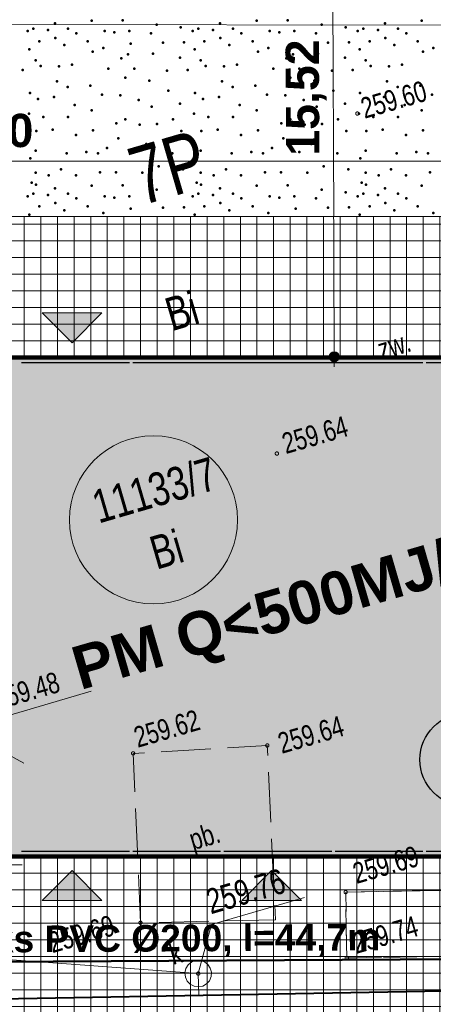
# Model space of a CAD drawing. Header units: millimetres. Extents: x -105537 to 2299296, y -162842 to 175608.
# Tile 16 of 42: x 19366 to 31802, y -4439 to 25146. Entities that reach past the tile are written whole.
import ezdxf
from ezdxf.xclip import XClip

# ---------------------------------------------------------------- set-up
doc = ezdxf.new("R2010")
doc.units = ezdxf.units.MM
doc.header["$MEASUREMENT"] = 0
doc.header["$XCLIPFRAME"] = 0
for name, pattern in [('1054', [2000, 1500, -500]), ('1086', [1500, 1000, -500]), ('Przerywana', [2400, 1200, -1200]), ('Wipeout_Contour', [1000, 0, -1000])]:
    doc.linetypes.add(name, pattern=pattern)
for name, color, linetype in [('01-PZT-WYPEŁNIENIA', 7, 'Continuous'), ('A__!REF_RYSUNKI', 7, 'Continuous'), ('Nowe_02-PZT-OBIEKTY', 7, 'Continuous'), ('Nowe_A__SCIANY', 7, 'Continuous'), ('Nowe_A_WYM_SYTUACJA', 7, 'Continuous')]:
    doc.layers.add(name, color=color, linetype=linetype)
for name, color, linetype, lineweight, true_color in [('01-PZT-WYPEŁNIENIA_Nr_pióra__253', 7, 'Continuous', 13, 0xccf4b0), ('01-PZT-WYPEŁNIENIA_Nr_pióra__95', 7, 'Continuous', 50, 0xe1e100), ('Nowe_01-PZT-WYPEŁNIENIA_Nr_pióra__242', 7, 'Continuous', 13, 0xa7a7a7), ('Nowe_01-PZT-WYPEŁNIENIA_Nr_pióra__249', 7, 'Continuous', 13, 0x595959), ('Nowe_02-PZT-OBIEKTY_Nr_pióra__17', 7, 'Continuous', 30, 0xde1212), ('Nowe_03-PZT-LINIE RÓŻNE_Nr_pióra__244', 7, 'Continuous', 13, 0x4e4e4e), ('Nowe_199-Z Wymiary i opisy_Nr_pióra__17', 7, 'Continuous', 30, 0xde1212), ('Nowe_A__SCIANY_Nr_pióra__174', 7, 'Continuous', 5, 0x6a6a6a), ('Nowe_A_TER_UZBROJENIE_Nr_pióra__58', 7, 'Continuous', 20, 0xdf0000), ('Nowe_A_WYM_SYTUACJA_Nr_pióra__58', 7, 'Continuous', 20, 0xdf0000)]:
    doc.layers.add(name, color=color, linetype=linetype, lineweight=lineweight, true_color=true_color)
for name, color, linetype, lineweight in [('Nowe_01-PZT-WYPEŁNIENIA_Nr_pióra__18', 9, 'Continuous', 13), ('Nowe_01-PZT-WYPEŁNIENIA_Nr_pióra__208', 7, 'Continuous', 100), ('Nowe_02-PZT-OBIEKTY_Nr_pióra__1', 7, 'Continuous', 13), ('Nowe_03-PZT-LINIE RÓŻNE_Nr_pióra__224', 6, 'Continuous', 40), ('Nowe_199-Z Wymiary i opisy_Nr_pióra__1', 7, 'Continuous', 13), ('Nowe_A__SCIANY_Nr_pióra__27', 7, 'Continuous', 25), ('Nowe_A_TER_UZBROJENIE_Nr_pióra__223', 34, 'Continuous', 50), ('Nowe_A_WYM_SYTUACJA_Nr_pióra__1', 7, 'Continuous', 13), ('Nowe_A_WYM_SYTUACJA_Nr_pióra__45', 7, 'Continuous', 15), ('Nowe_A_WYM_SYTUACJA_Nr_pióra__85', 7, 'Continuous', 13), ('Wadowice Wałowa mdcp500_2_EGB_Budynek_Nr_pióra__7', 7, 'Continuous', 18), ('Wadowice Wałowa mdcp500_2_EGB_DzialkaEwidencyjna_Nr_pióra__3', 3, 'Continuous', 18), ('Wadowice Wałowa mdcp500_2_EGB_KonturUzytkuGruntowego_Nr_pióra__3', 3, 'Continuous', 18), ('Wadowice Wałowa mdcp500_2_GES_PrzewodKanalizacyjny_Nr_pióra__34', 34, 'Continuous', 18), ('Wadowice Wałowa mdcp500_2_GES_Rzedna_Nr_pióra__34', 34, 'Continuous', 18), ('Wadowice Wałowa mdcp500_2_GES_UrzadzeniaSiecKanalizacyjna_Nr_pióra__34', 34, 'Continuous', 18), ('Wadowice Wałowa mdcp500_2_linie_mpzp_Nr_pióra__135', 135, 'Continuous', 18), ('Wadowice Wałowa mdcp500_2_OT_Komunikacja_Nr_pióra__7', 7, 'Continuous', 18), ('Wadowice Wałowa mdcp500_2_OT_Rzedna_Nr_pióra__7', 7, 'Continuous', 18), ('Wadowice Wałowa mdcp500_2_OT_ZagospodarowanieTerenu_Nr_pióra__7', 7, 'Continuous', 18), ('Wadowice Wałowa mdcp500_3_0_Nr_pióra__1', 7, 'Continuous', 13)]:
    doc.layers.add(name, color=color, linetype=linetype, lineweight=lineweight)
doc.styles.add('STYL_AUTOMATYCZNY_2', font='arial.ttf')
doc.styles.add('STYL_AUTOMATYCZNY_5', font='arial.ttf')
doc.styles.add('STYL_AUTOMATYCZNY_7', font='arial.ttf', dxfattribs={"width": 0.75})
doc.linetypes.add('X', pattern='A,0,[1,PAB.6.2 PROJEKT ZAGOSPODAROWANIA TERENU1.Shx,S=78.395049,R=0,X=0,Y=0],-9877.776146,0', length=9877.776146)
doc.dimstyles.new('STYL_AUTOMATYCZNY__1', dxfattribs={"dimtxt": 1000, "dimasz": 570, "dimexe": 0.18, "dimexo": 0.0625, "dimgap": 0, "dimtad": 1, "dimlfac": 0.001, "dimzin": 0, "dimdsep": 46, "dimtxsty": 'STYL_AUTOMATYCZNY_5', "dimblk": 'ARROWHEAD_11', "dimblk1": 'ARROWHEAD_11', "dimblk2": 'ARROWHEAD_11', "dimcen": 0.09, "dimse1": 1, "dimse2": 1, "dimclrd": 7, "dimclre": 7, "dimclrt": 7, "dimadec": 0, "dimazin": 0, "dimtfac": 1, "dimtdec": 4, "dimtmove": 0, "dimatfit": 3, "dimfxl": 0, "dimtolj": 1, "dimtzin": 0, "dimarcsym": 0})
doc.dimstyles.new('STYL_AUTOMATYCZNY__2', dxfattribs={"dimtxt": 1000, "dimasz": 570, "dimexe": 0.18, "dimexo": 0.0625, "dimgap": 0, "dimtad": 1, "dimtih": 1, "dimtoh": 1, "dimlfac": 0.001, "dimzin": 0, "dimdsep": 46, "dimtxsty": 'STYL_AUTOMATYCZNY_5', "dimblk": 'ARROWHEAD_11', "dimblk1": 'ARROWHEAD_11', "dimblk2": 'ARROWHEAD_11', "dimcen": 0.09, "dimse1": 1, "dimse2": 1, "dimclrd": 7, "dimclre": 7, "dimclrt": 7, "dimadec": 0, "dimazin": 0, "dimtfac": 1, "dimtdec": 4, "dimtmove": 0, "dimatfit": 3, "dimfxl": 0, "dimtolj": 1, "dimtzin": 0, "dimarcsym": 0})
picture_1 = doc.add_image_def('image1.tif', size_in_pixel=(6904, 2168))

# ---------------------------------------------------------------- blocks, each defined once
blk = doc.blocks.new('Rysunek_1_3', base_point=(73226, -6125))
at = {"layer": 'Wadowice Wałowa mdcp500_3_0_Nr_pióra__1', "color": 7, "lineweight": 13}
image = blk.add_image(picture_1, insert=(-79879, -3368), size_in_units=(292228, 91739), rotation=16.24147, dxfattribs=at)
image.set_boundary_path([(-0.5, -0.5), (6903.5, 2167.5)])
blk = doc.blocks.new('*X9')
at = {"layer": '01-PZT-WYPEŁNIENIA_Nr_pióra__95', "color": 52, "linetype": 'Continuous', "lineweight": 50, "true_color": 0xe1e100}
for p in [(19779, 24877), (20431, 25036), (20822, 24880), (21526, 25115), (22461, 25125), (23481, 24997), (24208, 24916), (24740, 24877), (25392, 25036), (25783, 24880), (26487, 25115), (27422, 25125), (28442, 24997), (29169, 24916), (29701, 24877), (30353, 25036), (30744, 24880), (31448, 25115), (19608, 24802), (20221, 24837), (20435, 24596), (21072, 24736), (21917, 24802), (22212, 24763), (22660, 24802), (23312, 24736), (24569, 24802), (25182, 24837), (25396, 24596), (26033, 24736), (26878, 24802), (27173, 24763), (27621, 24802), (28273, 24736), (29530, 24802), (30143, 24837), (30357, 24596), (30994, 24736), (19961, 24496), (20705, 24383), (21409, 24496), (21878, 24300), (22699, 24426), (23677, 24457), (24302, 24464), (24922, 24496), (25666, 24383), (26370, 24496), (26839, 24300), (27660, 24426), (28638, 24457), (29263, 24464), (29884, 24496), (30628, 24383), (31331, 24496), (31800, 24300), (19661, 24252), (21565, 24183), (22425, 23987), (22621, 24105), (23377, 24121), (24190, 24003), (24622, 24252), (26526, 24183), (27386, 23987), (27582, 24105), (28339, 24121), (29151, 24003), (29583, 24252), (31487, 24183), (19844, 23924), (20001, 23753), (20549, 23747), (20939, 23792), (22034, 23674), (22817, 23674), (24805, 23924), (24962, 23753), (25510, 23747), (25900, 23792), (26995, 23674), (27778, 23674), (29766, 23924), (29923, 23753), (30471, 23747), (30861, 23792), (19459, 23635), (22543, 23401), (23793, 23615), (24420, 23635), (27504, 23401), (28754, 23615), (29381, 23635), (20483, 23296), (20810, 23125), (21492, 23162), (23260, 23309), (25444, 23296), (25771, 23125), (26453, 23162), (28221, 23309), (30405, 23296), (30732, 23125), (31414, 23162), (19674, 22942), (20398, 22823), (21839, 22892), (22395, 22876), (23833, 23009), (24635, 22942), (25359, 22823), (26800, 22892), (27356, 22876), (28794, 23009), (29596, 22942), (30320, 22823), (31761, 22892), (19920, 22759), (21017, 22579), (22944, 22728), (22944, 22728), (23338, 22536), (24185, 22618), (24881, 22759), (25978, 22579), (27905, 22728), (27905, 22728), (28299, 22536), (29146, 22618), (29842, 22759), (30940, 22579), (19648, 22326), (20079, 22227), (20822, 22227), (21526, 22423), (24609, 22326), (25040, 22227), (25783, 22227), (26487, 22423), (29570, 22326), (30001, 22227), (30744, 22227), (31448, 22423), (22269, 22032), (22543, 22149), (22973, 21993), (23491, 22012), (23980, 22156), (27230, 22032), (27504, 22149), (27934, 21993), (28452, 22012), (28941, 22156), (19867, 21802), (20360, 21842), (20360, 21842), (21057, 21680), (21567, 21823), (24225, 21797), (24828, 21802), (25321, 21842), (25321, 21842), (26018, 21680), (26528, 21823), (29186, 21797), (29789, 21802), (30282, 21842), (30282, 21842), (30979, 21680), (31489, 21823), (22330, 21580), (23169, 21406), (27291, 21580), (28130, 21406), (19844, 21210), (20783, 21132), (21369, 21171), (21721, 21132), (21995, 21289), (22817, 21171), (23951, 21132), (24805, 21210), (25744, 21132), (26330, 21171), (26682, 21132), (26956, 21289), (27778, 21171), (28912, 21132), (29766, 21210), (30705, 21132), (31292, 21171), (31643, 21132), (19687, 20977), (23548, 20741), (24648, 20977), (28509, 20741), (29609, 20977), (19844, 20545), (20235, 20467), (20605, 20654), (20605, 20654), (21057, 20467), (21780, 20558), (22265, 20559), (23051, 20545), (24281, 20650), (24805, 20545), (25196, 20467), (25566, 20654), (25566, 20654), (26018, 20467), (26741, 20558), (27226, 20559), (28012, 20545), (29242, 20650), (29766, 20545), (30157, 20467), (30527, 20654), (30527, 20654), (30979, 20467), (31702, 20558), (19726, 20244), (19854, 20191), (21526, 20154), (22461, 20165), (24687, 20244), (24815, 20191), (26487, 20154), (27422, 20165), (29648, 20244), (29776, 20191), (31448, 20154), (19608, 19841), (19779, 19916), (20221, 19877), (20431, 20076), (20822, 19920), (21917, 19841), (22660, 19841), (23481, 20037), (24208, 19956), (24569, 19841), (24740, 19916), (25182, 19877), (25392, 20076), (25783, 19920), (26878, 19841), (27621, 19841), (28442, 20037), (29169, 19956), (29530, 19841), (29701, 19916), (30143, 19877), (30353, 20076), (30744, 19920), (19961, 19535), (20435, 19635), (21072, 19776), (21409, 19535), (22212, 19802), (23312, 19776), (24922, 19535), (25396, 19635), (26033, 19776), (26370, 19535), (27173, 19802), (28273, 19776), (29884, 19535), (30357, 19635), (30994, 19776), (31331, 19535), (19661, 19291), (20705, 19422), (21878, 19340), (22699, 19466), (23677, 19496), (24302, 19503), (24622, 19291), (25666, 19422), (26839, 19340), (27660, 19466), (28638, 19496), (29263, 19503), (29583, 19291), (30628, 19422), (31800, 19340)]:
    blk.add_point(p, dxfattribs=at)
blk = doc.blocks.new('Wypełnienie_3_1', base_point=(0, 0))
at = {"color": 254, "linetype": 'Wipeout_Contour', "lineweight": 0, "ltscale": 157995.48083}
blk.add_wipeout([(13410, 19236), (43917, 19233), (43847, 30884), (13284, 30177)], dxfattribs=at).dxf.layer = '01-PZT-WYPEŁNIENIA'
at = {"layer": '01-PZT-WYPEŁNIENIA_Nr_pióra__253', "color": 254, "linetype": 'Continuous', "lineweight": 13, "true_color": 0xccf4b0, "flags": 128}
blk.add_lwpolyline([(13410, 19236), (43917, 19233), (43847, 30884), (13284, 30177)], close=True, dxfattribs=at)
at = {"layer": '01-PZT-WYPEŁNIENIA_Nr_pióra__95', "color": 52, "linetype": 'Continuous', "lineweight": 50, "true_color": 0xe1e100}
blk.add_blockref('*X9', (0, 0), dxfattribs=at)
blk = doc.blocks.new('Ściana_1_1', base_point=(-350, 150))
at = {"layer": 'Nowe_A__SCIANY_Nr_pióra__174', "linetype": 'Continuous', "lineweight": 5, "true_color": 0x6a6a6a}
blk.add_hatch(color=251, dxfattribs=at).paths.add_polyline_path([(36350, 150), (-350, 150), (-350, 0), (36350, 0)])
at = {"layer": 'Nowe_A__SCIANY_Nr_pióra__27', "color": 7, "linetype": 'Continuous', "lineweight": 25, "flags": 128}
for points in [[(-500, 0), (36500, 0)], [(22666, 150), (19416, 150)], [(25399, 150), (22766, 150)], [(28749, 150), (25499, 150)], [(31482, 150), (28849, 150)], [(34832, 150), (31582, 150)]]:
    blk.add_lwpolyline(points, dxfattribs=at)
blk = doc.blocks.new('Ściana_3_1', base_point=(36350, 14850))
at = {"layer": 'Nowe_A__SCIANY_Nr_pióra__174', "linetype": 'Continuous', "lineweight": 5, "true_color": 0x6a6a6a}
blk.add_hatch(color=251, dxfattribs=at).paths.add_polyline_path([(-350, 14850), (36350, 14850), (36350, 15000), (-350, 15000)])
at = {"layer": 'Nowe_A__SCIANY_Nr_pióra__27', "color": 7, "linetype": 'Continuous', "lineweight": 25, "flags": 128}
for points in [[(36350, 15000), (-500, 15000)], [(19416, 14850), (22666, 14850)], [(22766, 14850), (31482, 14850)], [(31582, 14850), (34832, 14850)]]:
    blk.add_lwpolyline(points, dxfattribs=at)
blk = doc.blocks.new('Symbol wejścia 27[5]_1', base_point=(20041, -1317))
at = {"layer": 'Nowe_02-PZT-OBIEKTY_Nr_pióra__17', "linetype": 'Continuous', "lineweight": 30, "true_color": 0xde1212}
blk.add_hatch(color=12, dxfattribs=at).paths.add_polyline_path([(20041, -1317), (21841, -1317), (20941, -417)])
at = {"layer": 'Nowe_02-PZT-OBIEKTY_Nr_pióra__1', "color": 7, "linetype": 'Continuous', "lineweight": 13}
for p, q in [((20041, -1317), (20941, -417)), ((21841, -1317), (20941, -417)), ((20041, -1317), (21841, -1317))]:
    blk.add_line(p, q, dxfattribs=at)
blk = doc.blocks.new('Symbol wejścia 27[6]_1', base_point=(26041, -1317))
at = {"layer": 'Nowe_02-PZT-OBIEKTY_Nr_pióra__17', "linetype": 'Continuous', "lineweight": 30, "true_color": 0xde1212}
blk.add_hatch(color=12, dxfattribs=at).paths.add_polyline_path([(26041, -1317), (27841, -1317), (26941, -417)])
at = {"layer": 'Nowe_02-PZT-OBIEKTY_Nr_pióra__1', "color": 7, "linetype": 'Continuous', "lineweight": 13}
for p, q in [((26041, -1317), (26941, -417)), ((27841, -1317), (26941, -417)), ((26041, -1317), (27841, -1317))]:
    blk.add_line(p, q, dxfattribs=at)
blk = doc.blocks.new('Symbol wejścia 27[8]_1', base_point=(20041, 16335))
at = {"layer": 'Nowe_02-PZT-OBIEKTY_Nr_pióra__17', "linetype": 'Continuous', "lineweight": 30, "true_color": 0xde1212}
blk.add_hatch(color=12, dxfattribs=at).paths.add_polyline_path([(20041, 16335), (20941, 15435), (21841, 16335)])
at = {"layer": 'Nowe_02-PZT-OBIEKTY_Nr_pióra__1', "color": 7, "linetype": 'Continuous', "lineweight": 13}
for p, q in [((20041, 16335), (21841, 16335)), ((20041, 16335), (20941, 15435)), ((21841, 16335), (20941, 15435))]:
    blk.add_line(p, q, dxfattribs=at)
blk = doc.blocks.new('*D60')
at = {"layer": 'Nowe_A_WYM_SYTUACJA_Nr_pióra__45', "linetype": 'Continuous', "lineweight": 15}
for points in [[(28612, 30535), (28623, 30478), (28656, 30429), (28705, 30397), (28762, 30385), (28819, 30397), (28868, 30429), (28901, 30478), (28912, 30535), (28901, 30593), (28868, 30641), (28819, 30674), (28762, 30685), (28705, 30674), (28656, 30641), (28623, 30593)], [(28673, 15017), (28685, 14960), (28717, 14911), (28766, 14879), (28823, 14867), (28881, 14879), (28929, 14911), (28962, 14960), (28973, 15017), (28962, 15075), (28929, 15123), (28881, 15156), (28823, 15167), (28766, 15156), (28717, 15123), (28685, 15075)]]:
    blk.add_hatch(color=7, dxfattribs=at).paths.add_polyline_path(points)
at = {"layer": 'Nowe_A_WYM_SYTUACJA_Nr_pióra__45', "color": 7, "linetype": 'Continuous', "lineweight": 15}
for centre in [(28762, 30535), (28823, 15017)]:
    blk.add_circle(centre, 150, dxfattribs=at)
at = {"layer": 'Nowe_A_WYM_SYTUACJA_Nr_pióra__85', "color": 7, "linetype": 'Continuous', "lineweight": 13}
for p, q in [((28761, 30685), (28761, 30835)), ((28612, 30535), (28200, 30533)), ((29325, 30538), (28912, 30536)), ((28823, 15167), (28763, 30385)), ((28673, 15017), (28261, 15015)), ((28824, 14717), (28824, 14867)), ((29386, 15019), (28973, 15018))]:
    blk.add_line(p, q, dxfattribs=at)
at = {"layer": 'Nowe_A_WYM_SYTUACJA_Nr_pióra__1', "color": 7, "lineweight": 13, "insert": (28599, 21060), "char_height": 1000, "attachment_point": 7, "rotation": 90.2258, "style": 'STYL_AUTOMATYCZNY_5'}
blk.add_mtext('\\A1;{\\pql;\\fArial|b1|i0|c238|p0;\\W1.000000;15,52}', dxfattribs=at)
blk = doc.blocks.new('ARROWHEAD_11')
at = {"color": 0, "linetype": 'Continuous', "lineweight": 0}
blk.add_line((0, 0), (-1, 0), dxfattribs=at)
at = {"color": 0, "linetype": 'Continuous', "lineweight": 0, "const_width": 0.25, "flags": 128}
blk.add_lwpolyline([(-0.125, 0, 1), (0.125, 0, 1)], format="xyb", close=True, dxfattribs=at)
blk = doc.blocks.new('*D64')
at = {"layer": 'Nowe_A_WYM_SYTUACJA_Nr_pióra__45', "linetype": 'Continuous', "lineweight": 15}
for points in [[(-650, 20893), (-639, 20836), (-606, 20787), (-557, 20754), (-500, 20743), (-443, 20754), (-394, 20787), (-361, 20836), (-350, 20893), (-361, 20950), (-394, 20999), (-443, 21031), (-500, 21043), (-557, 21031), (-606, 20999), (-639, 20950)], [(36350, 20893), (36361, 20836), (36394, 20787), (36443, 20754), (36500, 20743), (36557, 20754), (36606, 20787), (36639, 20836), (36650, 20893), (36639, 20950), (36606, 20999), (36557, 21031), (36500, 21043), (36443, 21031), (36394, 20999), (36361, 20950)]]:
    blk.add_hatch(color=7, dxfattribs=at).paths.add_polyline_path(points)
at = {"layer": 'Nowe_A_WYM_SYTUACJA_Nr_pióra__45', "color": 7, "linetype": 'Continuous', "lineweight": 15}
blk.add_circle((36500, 20893), 150, dxfattribs=at)
at = {"layer": 'Nowe_A_WYM_SYTUACJA_Nr_pióra__85', "color": 7, "linetype": 'Continuous', "lineweight": 13}
for p, q in [((36500, 21043), (36500, 21455)), ((-350, 20893), (36350, 20893)), ((36500, 20330), (36500, 20743))]:
    blk.add_line(p, q, dxfattribs=at)
at = {"layer": 'Nowe_A_WYM_SYTUACJA_Nr_pióra__1', "color": 7, "lineweight": 13, "insert": (16284, 21093), "char_height": 1000, "attachment_point": 7, "style": 'STYL_AUTOMATYCZNY_5'}
blk.add_mtext('\\A1;{\\pql;\\fArial|b1|i0|c238|p0;\\W1.000000;37,00}', dxfattribs=at)
blk = doc.blocks.new('*D68')
at = {"layer": 'Nowe_A_WYM_SYTUACJA_Nr_pióra__45', "linetype": 'Continuous', "lineweight": 15}
for points in [[(7947, 25023), (7958, 24965), (7991, 24917), (8040, 24884), (8097, 24873), (8154, 24884), (8203, 24917), (8236, 24965), (8247, 25023), (8236, 25080), (8203, 25129), (8154, 25161), (8097, 25173), (8040, 25161), (7991, 25129), (7958, 25080)], [(58112, 24937), (58124, 24879), (58156, 24831), (58205, 24798), (58262, 24787), (58319, 24798), (58368, 24831), (58401, 24879), (58412, 24937), (58401, 24994), (58368, 25043), (58319, 25075), (58262, 25087), (58205, 25075), (58156, 25043), (58124, 24994)]]:
    blk.add_hatch(color=7, dxfattribs=at).paths.add_polyline_path(points)
at = {"layer": 'Nowe_A_WYM_SYTUACJA_Nr_pióra__45', "color": 7, "linetype": 'Continuous', "lineweight": 15}
for centre in [(8097, 25023), (58262, 24937)]:
    blk.add_circle(centre, 150, dxfattribs=at)
at = {"layer": 'Nowe_A_WYM_SYTUACJA_Nr_pióra__85', "color": 7, "linetype": 'Continuous', "lineweight": 13}
for p, q in [((8097, 25173), (8098, 25585)), ((58262, 25087), (58263, 25499)), ((7797, 25023), (7947, 25023)), ((8096, 24460), (8097, 24873)), ((8247, 25023), (58112, 24937)), ((58412, 24936), (58562, 24936)), ((58261, 24374), (58262, 24787))]:
    blk.add_line(p, q, dxfattribs=at)
at = {"layer": 'Nowe_A_WYM_SYTUACJA_Nr_pióra__1', "color": 7, "lineweight": 13, "insert": (31464, 25183), "char_height": 1000, "attachment_point": 7, "rotation": 359.9015, "style": 'STYL_AUTOMATYCZNY_5'}
blk.add_mtext('\\A1;{\\pql;\\fArial|b1|i0|c238|p0;\\W1.000000;50,17}', dxfattribs=at)
blk = doc.blocks.new('*D75')
at = {"layer": 'Nowe_A_WYM_SYTUACJA_Nr_pióra__45', "linetype": 'Continuous', "lineweight": 15}
for points in [[(18732, -248), (18743, -306), (18776, -354), (18825, -387), (18882, -398), (18939, -387), (18988, -354), (19021, -306), (19032, -248), (19021, -191), (18988, -142), (18939, -110), (18882, -98), (18825, -110), (18776, -142), (18743, -191)], [(18732, -9803), (18743, -9860), (18776, -9909), (18825, -9941), (18882, -9953), (18939, -9941), (18988, -9909), (19021, -9860), (19032, -9803), (19021, -9745), (18988, -9697), (18939, -9664), (18882, -9653), (18825, -9664), (18776, -9697), (18743, -9745)]]:
    blk.add_hatch(color=7, dxfattribs=at).paths.add_polyline_path(points)
at = {"layer": 'Nowe_A_WYM_SYTUACJA_Nr_pióra__45', "color": 7, "linetype": 'Continuous', "lineweight": 15}
for centre in [(18882, -248), (18882, -9803)]:
    blk.add_circle(centre, 150, dxfattribs=at)
at = {"layer": 'Nowe_A_WYM_SYTUACJA_Nr_pióra__85', "color": 7, "linetype": 'Continuous', "lineweight": 13}
for p, q in [((18882, -98), (18882, 52)), ((18732, -248), (18320, -248)), ((19445, -248), (19032, -248)), ((18882, -9653), (18882, -398)), ((18732, -9803), (18320, -9803)), ((19445, -9803), (19032, -9803))]:
    blk.add_line(p, q, dxfattribs=at)
at = {"layer": 'Nowe_A_WYM_SYTUACJA_Nr_pióra__1', "color": 7, "lineweight": 13, "insert": (18682, -6360), "char_height": 1000, "attachment_point": 7, "rotation": 90, "style": 'STYL_AUTOMATYCZNY_5'}
blk.add_mtext('\\A1;{\\pql;\\fArial|b1|i0|c238|p0;\\W1.000000;9,55}', dxfattribs=at)
blk = doc.blocks.new('Rysunek_4_2', base_point=(-5551989123, -7375062639))
at = {"layer": 'Wadowice Wałowa mdcp500_2_EGB_Budynek_Nr_pióra__7', "color": 7, "linetype": 'Continuous', "lineweight": 18, "flags": 128}
blk.add_lwpolyline([(46140, -8809), (43816, -8840), (43873, -13042), (1701, -13797), (1563, -4599), (43754, -3838), (43790, -6536), (46103, -6466)], close=True, dxfattribs=at)
at = {"layer": 'Wadowice Wałowa mdcp500_2_GES_PrzewodKanalizacyjny_Nr_pióra__34', "color": 34, "linetype": 'Continuous', "lineweight": 18, "flags": 128}
blk.add_lwpolyline([(24753, -4186), (24735, -3515), (14346, -2750), (12741, -2853), (11605, -2673)], dxfattribs=at)
at = {"layer": 'Wadowice Wałowa mdcp500_2_GES_Rzedna_Nr_pióra__34', "color": 34, "linetype": 'Continuous', "lineweight": 18, "flags": 128}
for points in [[(18556, 3320), (18720, 4152), (21514, 4966)], [(24735, -3515), (25134, -2039), (27928, -1225)]]:
    blk.add_lwpolyline(points, dxfattribs=at)
at = {"layer": 'Wadowice Wałowa mdcp500_2_GES_Rzedna_Nr_pióra__34', "color": 34, "linetype": 'Continuous', "lineweight": 18}
blk.add_circle((24735, -3515), 50, dxfattribs=at)
at = {"layer": 'Wadowice Wałowa mdcp500_2_GES_UrzadzeniaSiecKanalizacyjna_Nr_pióra__34', "color": 34, "linetype": 'Continuous', "lineweight": 18, "flags": 128}
blk.add_lwpolyline([(24494, -3834), (24403, -3739), (24348, -3619), (24335, -3488), (24366, -3360), (24436, -3248), (24539, -3166), (24662, -3121), (24794, -3119), (24919, -3160), (25024, -3239), (25098, -3348), (25133, -3475), (25124, -3607), (25073, -3728), (24985, -3826), (24871, -3891), (24741, -3915), (24611, -3895)], close=True, dxfattribs=at)
at = {"layer": 'Wadowice Wałowa mdcp500_2_OT_Komunikacja_Nr_pióra__7', "color": 7, "linetype": '1054', "lineweight": 18, "flags": 128}
for points in [[(-38095, 48301), (-28168, 51765), (-22562, 50794), (-25475, 32583), (-19910, 31642), (-16613, 52434), (-13628, 54949), (4160, 54600), (17763, 54313), (17874, 48388), (23247, 48037), (43755, 48147), (43716, 54250), (44022, 55203), (44317, 55227), (44222, 33670), (44269, 15383), (44009, 15453), (43752, 15264), (43714, 12638), (43742, 6678), (43715, -808), (29167, -1067), (29202, -3047), (43718, -2786), (43754, -3838), (1563, -4599), (-2392, -5074), (-2519, -4923), (-32394, -6273), (-40563, -6153), (-49205, 485), (-41484, 46168)], [(27056, -1901), (22999, -1989), (22776, 3102), (26810, 3339)]]:
    blk.add_lwpolyline(points, close=True, dxfattribs=at)
at = {"layer": 'Wadowice Wałowa mdcp500_2_OT_Komunikacja_Nr_pióra__7', "color": 7, "linetype": 'Continuous', "lineweight": 18, "flags": 128}
blk.add_lwpolyline([(29167, -1067), (43715, -808)], dxfattribs=at)
at = {"layer": 'Wadowice Wałowa mdcp500_2_OT_Rzedna_Nr_pióra__7', "color": 7, "linetype": 'Continuous', "lineweight": 18}
for centre in [(29519, 22325), (27099, 12110), (26810, 3339), (22776, 3102), (29167, -1067), (22999, -1989), (29202, -3047)]:
    blk.add_circle(centre, 50, dxfattribs=at)
at = {"layer": 'Wadowice Wałowa mdcp500_2_OT_ZagospodarowanieTerenu_Nr_pióra__7', "color": 7, "linetype": '1086', "lineweight": 18, "flags": 128}
blk.add_lwpolyline([(29167, -1067), (43715, -808), (43705, -2238), (43718, -2786), (29202, -3047)], close=True, dxfattribs=at)
at = {"layer": 'Wadowice Wałowa mdcp500_2_EGB_DzialkaEwidencyjna_Nr_pióra__3', "color": 3, "linetype": 'Continuous', "lineweight": 18, "insert": (21601, 10477), "char_height": 1000, "attachment_point": 4, "rotation": 16.2415, "style": 'STYL_AUTOMATYCZNY_7'}
blk.add_mtext('\\A1;{\\pql;\\fArial|b0|i0|c238|p0;\\W0.750000;11133/7}', dxfattribs=at)
at = {"layer": 'Wadowice Wałowa mdcp500_2_EGB_KonturUzytkuGruntowego_Nr_pióra__3', "color": 3, "linetype": 'Continuous', "lineweight": 18, "char_height": 1000, "attachment_point": 7, "rotation": 16.2415, "style": 'STYL_AUTOMATYCZNY_7'}
for insert in [(23936, 15782), (23475, 8616)]:
    blk.add_mtext('\\A1;{\\pql;\\fArial|b0|i0|c238|p0;\\W0.750000;Bi}', dxfattribs=dict(at, insert=insert))
at = {"layer": 'Wadowice Wałowa mdcp500_2_GES_Rzedna_Nr_pióra__34', "color": 34, "linetype": 'Continuous', "lineweight": 18, "attachment_point": 7, "rotation": 16.2415, "style": 'STYL_AUTOMATYCZNY_7'}
for s, insert, char_height in [('\\A1;{\\pql;\\fArial|b0|i0|c238|p0;\\W0.750000;259.48}', (18705, 4396), 625), ('\\A1;{\\pql;\\fArial|b0|i0|c238|p0;\\W0.750000;259.76}', (25115, -1746), 750)]:
    blk.add_mtext(s, dxfattribs=dict(at, insert=insert, char_height=char_height))
at = {"layer": 'Wadowice Wałowa mdcp500_2_GES_UrzadzeniaSiecKanalizacyjna_Nr_pióra__34', "color": 34, "linetype": 'Continuous', "lineweight": 18, "insert": (23897, -2956), "char_height": 625, "attachment_point": 4, "rotation": 16.2415, "style": 'STYL_AUTOMATYCZNY_7'}
blk.add_mtext('\\A1;{\\pql;\\fArial|b0|i0|c238|p0;\\W0.750000;k}', dxfattribs=at)
at = {"layer": 'Wadowice Wałowa mdcp500_2_linie_mpzp_Nr_pióra__135', "color": 135, "linetype": 'Continuous', "lineweight": 18, "insert": (23002, 19550), "char_height": 1750, "attachment_point": 7, "rotation": 16.2415, "style": 'STYL_AUTOMATYCZNY_7'}
blk.add_mtext('\\A1;{\\pql;\\fArial|b0|i0|c238|p0;\\W0.750000;7P}', dxfattribs=at)
at = {"layer": 'Wadowice Wałowa mdcp500_2_OT_Komunikacja_Nr_pióra__7', "color": 7, "linetype": 'Continuous', "lineweight": 18, "char_height": 625, "attachment_point": 4, "rotation": 16.2415, "style": 'STYL_AUTOMATYCZNY_7'}
for s, insert in [('\\A1;{\\pql;\\fArial|b0|i0|c238|p0;\\W0.750000;zw.}', (30153, 15223)), ('\\A1;{\\pql;\\fArial|b0|i0|c238|p0;\\W0.750000;pb.}', (24515, 398))]:
    blk.add_mtext(s, dxfattribs=dict(at, insert=insert))
at = {"layer": 'Wadowice Wałowa mdcp500_2_OT_Rzedna_Nr_pióra__7', "color": 7, "linetype": 'Continuous', "lineweight": 18, "char_height": 625, "attachment_point": 7, "rotation": 16.2415, "style": 'STYL_AUTOMATYCZNY_7'}
for s, insert in [('\\A1;{\\pql;\\fArial|b0|i0|c238|p0;\\W0.750000;259.60}', (29739, 22159)), ('\\A1;{\\pql;\\fArial|b0|i0|c238|p0;\\W0.750000;259.64}', (27372, 12084)), ('\\A1;{\\pql;\\fArial|b0|i0|c238|p0;\\W0.750000;259.62}', (22918, 3259)), ('\\A1;{\\pql;\\fArial|b0|i0|c238|p0;\\W0.750000;259.64}', (27250, 3078)), ('\\A1;{\\pql;\\fArial|b0|i0|c238|p0;\\W0.750000;259.69}', (29502, -831)), ('\\A1;{\\pql;\\fArial|b0|i0|c238|p0;\\W0.750000;259.69}', (20353, -2912)), ('\\A1;{\\pql;\\fArial|b0|i0|c238|p0;\\W0.750000;259.74}', (29482, -2936))]:
    blk.add_mtext(s, dxfattribs=dict(at, insert=insert))
blk = doc.blocks.new('*D93')
at = {"layer": 'Nowe_A_WYM_SYTUACJA_Nr_pióra__45', "linetype": 'Continuous', "lineweight": 15}
for points in [[(7872, 28294), (7883, 28237), (7916, 28188), (7964, 28156), (8022, 28144), (8079, 28156), (8128, 28188), (8160, 28237), (8172, 28294), (8160, 28352), (8128, 28400), (8079, 28433), (8022, 28444), (7964, 28433), (7916, 28400), (7883, 28352)], [(43715, 28294), (43727, 28237), (43759, 28188), (43808, 28156), (43865, 28144), (43923, 28156), (43971, 28188), (44004, 28237), (44015, 28294), (44004, 28352), (43971, 28400), (43923, 28433), (43865, 28444), (43808, 28433), (43759, 28400), (43727, 28352)]]:
    blk.add_hatch(color=7, dxfattribs=at).paths.add_polyline_path(points)
at = {"layer": 'Nowe_A_WYM_SYTUACJA_Nr_pióra__45', "color": 7, "linetype": 'Continuous', "lineweight": 15}
for centre in [(8022, 28294), (43865, 28294)]:
    blk.add_circle(centre, 150, dxfattribs=at)
at = {"layer": 'Nowe_A_WYM_SYTUACJA_Nr_pióra__85', "color": 7, "linetype": 'Continuous', "lineweight": 13}
for p, q in [((8022, 28444), (8022, 28857)), ((43865, 28444), (43865, 28857)), ((7722, 28294), (7872, 28294)), ((8022, 27732), (8022, 28144)), ((8172, 28294), (43715, 28294)), ((43865, 27732), (43865, 28144)), ((44015, 28294), (44165, 28294))]:
    blk.add_line(p, q, dxfattribs=at)
at = {"layer": 'Nowe_A_WYM_SYTUACJA_Nr_pióra__1', "color": 7, "lineweight": 13, "insert": (24227, 28494), "char_height": 1000, "attachment_point": 7, "style": 'STYL_AUTOMATYCZNY_5'}
blk.add_mtext('\\A1;{\\pql;\\fArial|b1|i0|c238|p0;\\W1.000000;35,84}', dxfattribs=at)
blk = doc.blocks.new('*D94')
at = {"layer": 'Nowe_A_WYM_SYTUACJA_Nr_pióra__45', "linetype": 'Continuous', "lineweight": 15}
for points in [[(37752, 30769), (37763, 30711), (37796, 30663), (37845, 30630), (37902, 30619), (37959, 30630), (38008, 30663), (38041, 30711), (38052, 30769), (38041, 30826), (38008, 30875), (37959, 30907), (37902, 30919), (37845, 30907), (37796, 30875), (37763, 30826)], [(37752, -13433), (37763, -13491), (37796, -13539), (37845, -13572), (37902, -13583), (37959, -13572), (38008, -13539), (38041, -13491), (38052, -13433), (38041, -13376), (38008, -13327), (37959, -13295), (37902, -13283), (37845, -13295), (37796, -13327), (37763, -13376)]]:
    blk.add_hatch(color=7, dxfattribs=at).paths.add_polyline_path(points)
at = {"layer": 'Nowe_A_WYM_SYTUACJA_Nr_pióra__45', "color": 7, "linetype": 'Continuous', "lineweight": 15}
for centre in [(37902, 30769), (37902, -13433)]:
    blk.add_circle(centre, 150, dxfattribs=at)
at = {"layer": 'Nowe_A_WYM_SYTUACJA_Nr_pióra__85', "color": 7, "linetype": 'Continuous', "lineweight": 13}
for p, q in [((37902, 30919), (37902, 31069)), ((37752, 30769), (37339, 30769)), ((38464, 30769), (38052, 30769)), ((37902, -13283), (37902, 30619)), ((37752, -13433), (37339, -13433)), ((37902, -13733), (37902, -13583)), ((38464, -13433), (38052, -13433))]:
    blk.add_line(p, q, dxfattribs=at)
at = {"layer": 'Nowe_A_WYM_SYTUACJA_Nr_pióra__1', "color": 7, "lineweight": 13, "insert": (37702, 7333), "char_height": 1000, "attachment_point": 7, "rotation": 90, "style": 'STYL_AUTOMATYCZNY_5'}
blk.add_mtext('\\A1;{\\pql;\\fArial|b1|i0|c238|p0;\\W1.000000;3,00}', dxfattribs=at)

msp = doc.modelspace()

# ---------------------------------------------------------------- hatches: boundary and pattern name
at = {"layer": 'Nowe_01-PZT-WYPEŁNIENIA_Nr_pióra__18', "linetype": 'Continuous', "lineweight": 13}
h = msp.add_hatch(dxfattribs=at)
h.set_pattern_fill('Siatka_50x50_0001', color=9, style=0, pattern_type=2)
h.set_pattern_definition([(0, (0, 0), (0, 500), []), (90, (0, 0), (-500, 0), [])])
h.paths.add_polyline_path([(0, 0), (60.278, -18023.128), (10582.083, -18248.432), (10674.557, -18162.087), (19126.1, -18302.871), (38141.245, -18730.235), (44270.379, -18421.975), (44272.183, -15089.744), (72068.868, -13723.331), (57320.046, -8895.707), (57149.339, 6063.549), (56159.937, 6671.073), (56124.967, 9428.206), (51798.798, 10801.337), (48345.188, 13276.629), (44300.68, 15058.952), (44218.786, 15382.962), (44250.893, 16401.486), (43931.658, 16826.273), (43917.104, 19233.058), (13400.043, 19233.058), (13444.763, 15000), (36500, 15000), (36500, 0)])
h.paths.add_polyline_path([(43736.422, -3838.389), (43704.623, -2238.054), (43714.982, -821.629), (43815.663, -8840.491), (43873.089, -13042.11)], flags=0)
at = {"layer": 'Nowe_01-PZT-WYPEŁNIENIA_Nr_pióra__242', "linetype": 'Continuous', "lineweight": 0, "true_color": 0x535353}
msp.add_hatch(color=251, dxfattribs=at).paths.add_polyline_path([(-500, 15000), (36500, 15000), (36500, 0), (-500, 0)])

# ---------------------------------------------------------------- linework, layer by layer
at = {"layer": 'Nowe_01-PZT-WYPEŁNIENIA_Nr_pióra__208', "color": 7, "linetype": 'Continuous', "lineweight": 100, "flags": 128}
msp.add_lwpolyline([(-500, 15000), (36500, 15000), (36500, 0), (-500, 0)], close=True, dxfattribs=at)
at = {"layer": 'Nowe_01-PZT-WYPEŁNIENIA_Nr_pióra__249', "color": 251, "linetype": 'Continuous', "lineweight": 13, "true_color": 0x595959, "flags": 128}
msp.add_lwpolyline([(0, 0), (60.278, -18023.128), (10582.083, -18248.432), (10674.557, -18162.087), (19126.1, -18302.871), (38141.245, -18730.235), (44270.379, -18421.975), (44272.183, -15089.744), (72068.868, -13723.331), (57320.046, -8895.707), (57149.339, 6063.549), (56159.937, 6671.073), (56124.967, 9428.206), (51798.798, 10801.337), (48345.188, 13276.629), (44300.68, 15058.952), (44218.786, 15382.962), (44250.893, 16401.486), (43931.658, 16826.273), (43917.104, 19233.058), (13400.043, 19233.058), (13444.763, 15000), (36500, 15000), (36500, 0)], close=True, dxfattribs=at)
at = {"layer": 'Nowe_03-PZT-LINIE RÓŻNE_Nr_pióra__224', "color": 6, "linetype": 'X', "lineweight": 40}
msp.add_lwpolyline([(1563.048, -4598.671), (-2391.907, -5073.778), (-2299.594, -13900.209), (1701.24, -13797.117), (43873.089, -13042.11), (43815.663, -8840.491), (46139.674, -8809.251), (46102.84, -6466.039), (43790.017, -6535.682), (43754.099, -3838.07)], close=True, dxfattribs=at)
at = {"layer": 'Nowe_03-PZT-LINIE RÓŻNE_Nr_pióra__244', "color": 251, "linetype": 'Przerywana', "lineweight": 13, "true_color": 0x4e4e4e}
msp.add_lwpolyline([(-500, 15000), (-500, 0), (36500, 0), (36500, 15000)], close=True, dxfattribs=at)
at = {"layer": 'Nowe_199-Z Wymiary i opisy_Nr_pióra__17', "color": 12, "linetype": 'Continuous', "lineweight": 30, "true_color": 0xde1212}
msp.add_circle((32791.506, 2913.062), 1393.986, dxfattribs=at)
at = {"layer": 'Nowe_A_TER_UZBROJENIE_Nr_pióra__223', "color": 34, "linetype": 'Continuous', "lineweight": 50}
msp.add_line((46600.97, -3005.391), (1872.984, -3251.408), dxfattribs=at)
at = {"layer": 'Nowe_A_TER_UZBROJENIE_Nr_pióra__58', "color": 12, "linetype": 'Continuous', "lineweight": 20, "true_color": 0xdf0000}
msp.add_lwpolyline([(18046.135, 2390.338), (19066.743, 4250.004), (18556.439, 3320.171), (17626.606, 3830.475), (19486.272, 2809.867)], dxfattribs=at)
at = {"layer": 'Nowe_A_WYM_SYTUACJA_Nr_pióra__58', "color": 12, "linetype": 'Continuous', "lineweight": 20, "true_color": 0xdf0000}
msp.add_circle((23390.47, 10120.363), 2526.654, dxfattribs=at)

# ---------------------------------------------------------------- block references
at = {"layer": 'A__!REF_RYSUNKI', "color": 7, "linetype": 'Continuous', "lineweight": 13}
ref = msp.add_blockref('Rysunek_1_3', (73225.66, -6125.131), dxfattribs=at)
XClip(ref).set_block_clipping_path([(-93517.5507872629, 43450.1606019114), (110816.6640264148, 102975.132325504), (124455.4531805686, 56156.6090716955), (200686.4574784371, 78363.6015689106), (175028.2618212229, 166441.7158685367), (-105536.9572903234, 84709.7516477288)])
at = {"layer": 'Nowe_02-PZT-OBIEKTY', "color": 7, "linetype": 'Continuous', "lineweight": 13}
for name, p in [('Symbol wejścia 27[8]_1', (20040.739, 16335.185)), ('Symbol wejścia 27[5]_1', (20040.739, -1316.576)), ('Symbol wejścia 27[6]_1', (26040.739, -1316.576))]:
    msp.add_blockref(name, p, dxfattribs=at)
at = {"layer": 'Nowe_A__SCIANY', "color": 7, "lineweight": 25}
for name, p in [('Ściana_3_1', (36350, 14850)), ('Ściana_1_1', (-350, 150))]:
    msp.add_blockref(name, p, dxfattribs=at)

# ---------------------------------------------------------------- texts
at = {"layer": 'Nowe_199-Z Wymiary i opisy_Nr_pióra__1', "color": 7, "linetype": 'Continuous', "lineweight": 13, "style": 'STYL_AUTOMATYCZNY_2'}
for s, insert, char_height, attachment_point, rotation in [('\\A1;{\\pql;\\fArial|b1|i0|c238|p0;\\W1.000000;PM Q<500MJ/m²}', (21289.107, 4641.537), 1300, 7, 16.2414656), ('\\A1;{\\pqc;\\fArial|b1|i0|c238|p0;\\W1.000000;ks PVC Ø200, l=\\fArial|b1|i0|c238|p0;\\W1.000000;44,7m}', (24386.152, -3028.469), 800, 8, 0.3151398)]:
    msp.add_mtext(s, dxfattribs=dict(at, insert=insert, char_height=char_height, attachment_point=attachment_point, rotation=rotation))

# ---------------------------------------------------------------- dimensions: what is measured, and where the dimension line sits
at = {"layer": 'Nowe_A_WYM_SYTUACJA', "color": 7, "linetype": 'Continuous', "lineweight": 13}
dim = msp.add_linear_dim(base=(18882.031, -248.157), p1=(19979.544, -9802.61), p2=(19834.159, -248.157), angle=90, dimstyle='STYL_AUTOMATYCZNY__1', dxfattribs=at)
dim.commit()
dim.dimension.update_dxf_attribs({"geometry": '*D75', "text_midpoint": (18182.031, -5065.404), "dimtype": 160, "text_rotation": 90})

# ---------------------------------------------------------------- next in the draw order: block references
at = {"layer": '01-PZT-WYPEŁNIENIA_Nr_pióra__95', "color": 52, "linetype": 'Continuous', "lineweight": 50, "true_color": 0xe1e100}
msp.add_blockref('Wypełnienie_3_1', (0, 0), dxfattribs=at)

# ---------------------------------------------------------------- next in the draw order: block references
at = {"layer": 'A__!REF_RYSUNKI', "color": 7, "linetype": 'Continuous', "lineweight": 13}
ref = msp.add_blockref('Rysunek_4_2', (-5551989123.249, -7375062639.407), dxfattribs=at)
XClip(ref).set_block_clipping_path([(-61241.4531575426, -107607.1502755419), (18474.2309784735, -84385.0293576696), (39659.2429552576, -157107.8322890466), (251319.9927157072, -95448.5543467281), (195865.5394707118, 94912.5971797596), (119370.7429366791, 72628.7588867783), (110592.302622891, 102762.9304267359), (-104289.334739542, 40165.3698595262)])

# ---------------------------------------------------------------- next in the draw order: dimensions: what is measured, and where the dimension line sits
at = {"layer": 'Nowe_A_WYM_SYTUACJA', "color": 7, "linetype": 'Continuous', "lineweight": 13}
dim = msp.add_linear_dim(base=(37901.973, 30768.594), p1=(6028.868, -13433.381), p2=(38872.455, 30768.594), angle=90, text='3,00', dimstyle='STYL_AUTOMATYCZNY__1', dxfattribs=at)
dim.commit()
dim.dimension.update_dxf_attribs({"geometry": '*D94', "text_midpoint": (37201.973, 8627.587), "dimtype": 160, "text_rotation": 90})
for base, p1, p2, angle, picture, middle, turn in [((28762.069, 30535.408), (24440.929, 15000), (28781.349, 30535.484), 90.2258122, '*D60', (28092.815, 22732.716), 90.2258122), ((58262.085, 24936.63), (8028.832, -14633.359), (58264.916, 26583.963), 359.9015489, '*D68', (33139.867, 25679.799), 359.9015489)]:
    dim = msp.add_linear_dim(base=base, p1=p1, p2=p2, angle=angle, dimstyle='STYL_AUTOMATYCZNY__1', dxfattribs=at)
    dim.commit()
    dim.dimension.update_dxf_attribs({"geometry": picture, "text_midpoint": middle, "dimtype": 160, "text_rotation": turn})
dim = msp.add_linear_dim(base=(43865.217, 28294.325), p1=(8021.576, -13433.381), p2=(43865.217, 27813.827), dimstyle='STYL_AUTOMATYCZNY__2', dxfattribs=at)
dim.commit()
dim.dimension.update_dxf_attribs({"geometry": '*D93', "text_midpoint": (25902.532, 28994.325), "dimtype": 160})
dim = msp.add_linear_dim(base=(36500, 20892.917), p1=(-500, 15000), p2=(36500, 15000), angle=0, dimstyle='STYL_AUTOMATYCZNY__2', dxfattribs=at)
dim.commit()
dim.dimension.update_dxf_attribs({"geometry": '*D64', "text_midpoint": (17959.135, 21592.917), "dimtype": 160})

doc.saveas('drawing.dxf')
